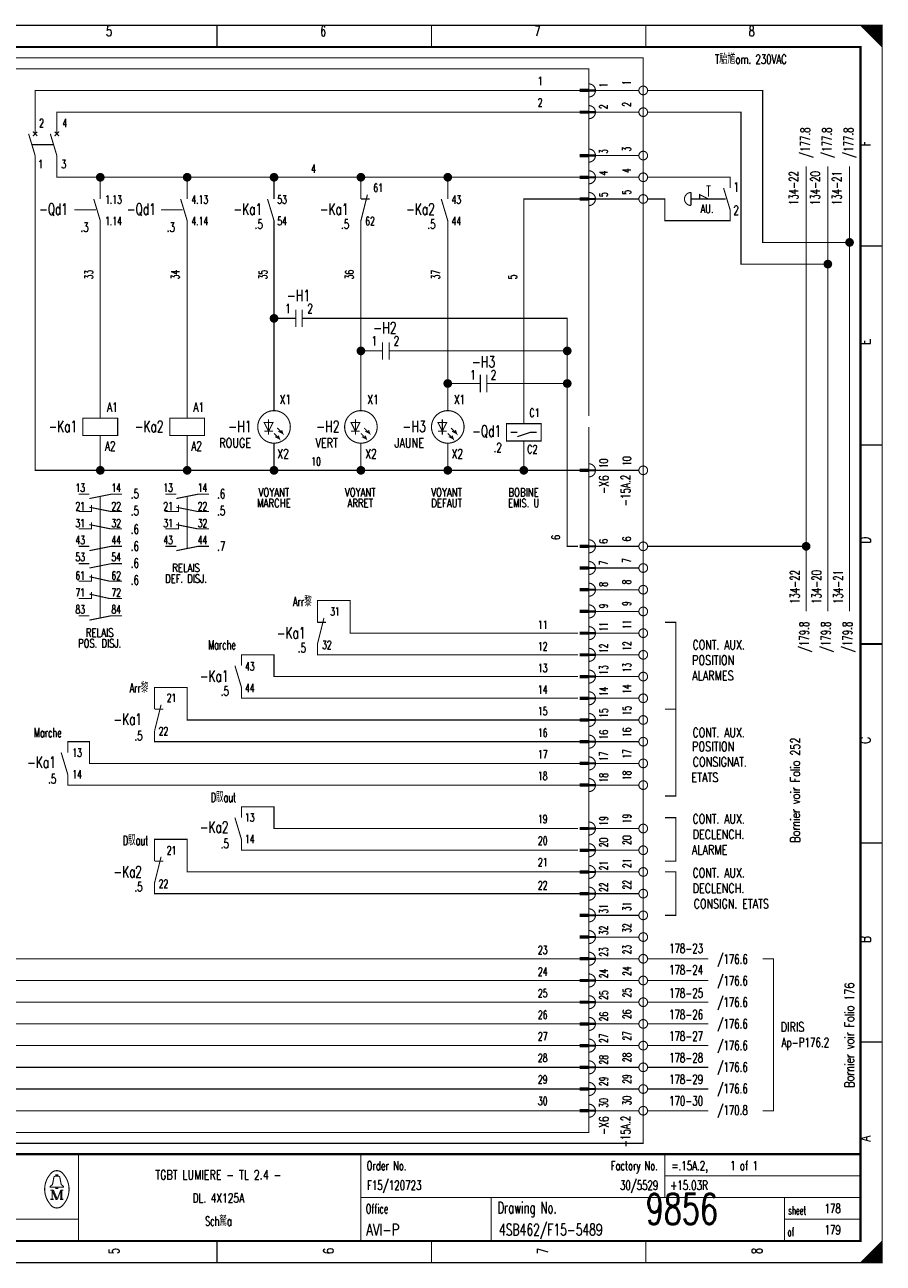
# Model space of a CAD drawing. Header units: centimetres. Extents: x 0 to 491, y -1040 to 69.
# Tile 106 of 181: x 421 to 441, y -680 to -651. Entities that reach past the tile are written whole.
import ezdxf
from ezdxf.enums import TextEntityAlignment as Align

# ---------------------------------------------------------------- set-up
doc = ezdxf.new("R2010")
doc.units = ezdxf.units.CM
doc.header["$MEASUREMENT"] = 0
doc.linetypes.add('GESTRICHELT', pattern=[3.75, 3, -0.75])
doc.layers.get('0').update_dxf_attribs({"color": 9, "linetype": 'CONTINUOUS'})
doc.layers.add('0L', color=7, linetype='CONTINUOUS')
doc.styles.get("Standard").update_dxf_attribs({"font": 'romans.shx', "bigfont": 'TXT.shx'})

# ---------------------------------------------------------------- blocks, each defined once
blk = doc.blocks.new('BCIRCLE_FILLED')
at = {"color": 0, "linetype": 'Continuous', "const_width": 1, "flags": 128}
blk.add_lwpolyline([(0.5, 0, 1), (-0.5, 0, 1)], format="xyb", close=True, dxfattribs=at)

msp = doc.modelspace()

# ---------------------------------------------------------------- linework, layer by layer
at = {"color": 0, "const_width": 0.025, "flags": 128}
for points in [[(400, -665.75), (400, -651.5), (440.5, -651.5), (440.5, -680), (400, -680), (400, -665.75)], [(440, -651.5), (440.5, -652), (440.475, -651.975), (440.475, -651.5), (440.45, -651.5), (440.45, -651.95), (440.425, -651.925), (440.425, -651.5), (440.4, -651.5), (440.4, -651.9), (440.375, -651.875), (440.375, -651.5), (440.35, -651.5), (440.35, -651.85), (440.325, -651.825)], [(440.15, -651.65), (440.15, -651.5), (440.125, -651.5), (440.125, -651.625), (440.1, -651.6), (440.1, -651.5), (440.075, -651.5), (440.075, -651.575), (440.05, -651.55), (440.05, -651.5), (440.025, -651.5), (440.025, -651.525)], [(440.325, -651.825), (440.325, -651.5), (440.3, -651.5), (440.3, -651.8), (440.275, -651.775), (440.275, -651.5), (440.25, -651.5), (440.25, -651.75), (440.225, -651.725), (440.225, -651.5), (440.2, -651.5), (440.2, -651.7), (440.175, -651.675), (440.175, -651.5), (440.15, -651.5)], [(421, -654), (421, -653), (433.55, -653)], [(434.9, -653), (433.9, -653)], [(439.75, -656.5), (437.75, -656.5), (437.75, -653), (435.1, -653)], [(421.5, -654), (421.5, -653.5), (433.55, -653.5)], [(434.9, -653.5), (433.9, -653.5)], [(439.25, -657), (437.25, -657), (437.25, -653.5), (435.1, -653.5)], [(422.5, -661.75), (421, -661.75), (421, -654.5)], [(422.5, -655), (421.5, -655), (421.5, -654.5)], [(434.9, -654.5), (433.9, -654.5)], [(438.75, -665), (438.75, -654.75)], [(439.25, -665), (439.25, -654.75)], [(439.75, -665), (439.75, -654.75)], [(422.5, -655.5), (422.5, -655), (424.5, -655)], [(424.5, -655.5), (424.5, -655), (426.5, -655)], [(426.5, -655.5), (426.5, -655), (428.5, -655)], [(428.5, -655.5), (428.5, -655), (430.5, -655)], [(430.5, -655.5), (430.5, -655), (433.55, -655)], [(434.9, -655), (433.9, -655)], [(432.25, -660.675), (432.25, -655.5), (433.55, -655.5)], [(434.9, -655.5), (433.9, -655.5)], [(436.3, -655.5), (436.3, -655.4), (436.5, -655.5)], [(422.5, -660.55), (422.5, -656)], [(424.5, -660.55), (424.5, -656)], [(426.5, -660.375), (426.5, -656)], [(428.5, -660.375), (428.5, -656)], [(430.5, -660.375), (430.5, -656)], [(426.7, -658.25), (426.5, -658.25)], [(429.45, -659), (433.25, -659), (433.25, -658.25), (427.45, -658.25)], [(428.7, -659), (428.5, -659)], [(431.7, -659.75), (433.25, -659.75), (433.25, -659)], [(433.55, -674.5), (418.75, -674.5), (418.75, -659.25)], [(433.55, -674), (419.25, -674), (419.25, -659.25)], [(433.55, -673.5), (419.75, -673.5), (419.75, -659.25)], [(433.55, -673), (420.25, -673), (420.25, -659.25)], [(430.95, -659.75), (430.5, -659.75)], [(433.5, -663.5), (433.25, -663.5), (433.25, -659.75)], [(426.475, -660.65), (426.275, -660.65), (426.375, -660.85), (426.475, -660.65)], [(428.475, -660.65), (428.275, -660.65), (428.375, -660.85), (428.475, -660.65)], [(430.475, -660.65), (430.275, -660.65), (430.375, -660.85), (430.475, -660.65)], [(426.5, -660.9), (426.625, -661.025), (426.6, -660.95), (426.625, -661.025), (426.525, -660.975)], [(426.575, -660.775), (426.7, -660.9), (426.675, -660.825), (426.7, -660.9), (426.6, -660.85)], [(428.5, -660.9), (428.625, -661.025), (428.6, -660.95), (428.625, -661.025), (428.525, -660.975)], [(428.575, -660.775), (428.7, -660.9), (428.675, -660.825), (428.7, -660.9), (428.6, -660.85)], [(430.5, -660.9), (430.625, -661.025), (430.6, -660.95), (430.625, -661.025), (430.525, -660.975)], [(430.575, -660.775), (430.7, -660.9), (430.675, -660.825), (430.7, -660.9), (430.6, -660.85)], [(432.25, -660.675), (432.65, -660.675), (432.65, -661.075), (431.85, -661.075), (431.85, -660.675), (432.25, -660.675)], [(432.1, -660.975), (432.4, -660.875), (432.55, -660.875)], [(424.5, -661.75), (422.5, -661.75), (422.5, -660.95)], [(426.5, -661.75), (424.5, -661.75), (424.5, -660.95)], [(428.5, -661.75), (426.5, -661.75), (426.5, -661.125)], [(430.5, -661.75), (428.5, -661.75), (428.5, -661.125)], [(432.25, -661.75), (430.5, -661.75), (430.5, -661.125)], [(433.55, -661.75), (432.25, -661.75), (432.25, -661.075)], [(434.9, -661.75), (433.9, -661.75)], [(422.25, -662.4), (422.75, -662.3), (423, -662.3)], [(424.25, -662.4), (424.75, -662.3), (425, -662.3)], [(433.55, -675), (417.25, -675), (417.25, -662.5), (410.3, -662.5)], [(422, -662.7), (422.3, -662.7), (422.3, -662.55)], [(422.25, -662.6), (422.75, -662.7), (423, -662.7)], [(424, -662.7), (424.3, -662.7), (424.3, -662.55)], [(424.25, -662.6), (424.75, -662.7), (425, -662.7)], [(422, -663.1), (422.3, -663.1), (422.3, -662.95)], [(422.25, -663), (422.75, -663.1), (423, -663.1)], [(424, -663.1), (424.3, -663.1), (424.3, -662.95)], [(424.25, -663), (424.75, -663.1), (425, -663.1)], [(422.25, -663.6), (422.75, -663.5), (423, -663.5)], [(424.25, -663.6), (424.75, -663.5), (425, -663.5)], [(434.9, -663.5), (433.9, -663.5)], [(438.75, -663.5), (435.1, -663.5)], [(422.25, -664), (422.75, -663.9), (423, -663.9)], [(434.9, -664), (433.9, -664)], [(422, -664.3), (422.3, -664.3), (422.3, -664.15)], [(422.25, -664.2), (422.7, -664.3), (423, -664.3)], [(433.55, -675.5), (416.75, -675.5), (416.75, -664.5), (410.8, -664.5)], [(422, -664.7), (422.3, -664.7), (422.3, -664.55)], [(422.25, -664.6), (422.7, -664.7), (423, -664.7)], [(434.9, -664.5), (433.9, -664.5)], [(433.5, -665.5), (428.25, -665.5), (428.25, -664.75), (427.5, -664.75), (427.5, -665.25)], [(422.25, -665.2), (422.75, -665.1), (423, -665.1)], [(434.9, -665), (433.9, -665)], [(434.9, -665.5), (433.9, -665.5)], [(435.5, -667.25), (435.75, -667.25), (435.75, -665.25), (435.5, -665.25)], [(433.5, -666), (427.5, -666), (427.5, -665.75)], [(433.5, -666.5), (426.5, -666.5), (426.5, -666), (425.75, -666), (425.75, -666.25)], [(434.9, -666), (433.9, -666)], [(433.55, -676), (416.25, -676), (416.25, -666.5), (411.3, -666.5)], [(434.9, -666.5), (433.9, -666.5)], [(433.55, -667.5), (424.5, -667.5), (424.5, -666.75), (423.75, -666.75), (423.75, -667.25)], [(433.5, -667), (425.75, -667), (425.75, -666.75)], [(434.9, -667), (433.9, -667)], [(435.5, -667.25), (435.75, -667.25), (435.75, -669.25), (435.5, -669.25)], [(433.55, -668), (423.75, -668), (423.75, -667.75)], [(434.9, -667.5), (433.9, -667.5)], [(433.55, -676.5), (415.75, -676.5), (415.75, -668), (412.5, -668)], [(433.55, -668.5), (422.25, -668.5), (422.25, -668), (421.75, -668), (421.75, -668.25)], [(434.9, -668), (433.9, -668)], [(434.9, -668.5), (433.9, -668.5)], [(433.55, -669), (421.75, -669), (421.75, -668.75)], [(434.9, -669), (433.9, -669)], [(433.5, -670), (426.5, -670), (426.5, -669.5), (425.75, -669.5), (425.75, -669.75)], [(435.5, -669.75), (435.75, -669.75), (435.75, -670.75), (435.5, -670.75)], [(434.9, -670), (433.9, -670)], [(433.55, -671), (424.5, -671), (424.5, -670.25), (423.75, -670.25), (423.75, -670.75)], [(433.5, -670.5), (425.75, -670.5), (425.75, -670.25)], [(434.9, -670.5), (433.9, -670.5)], [(434.9, -671), (433.9, -671)], [(435.5, -671), (435.75, -671), (435.75, -672), (435.5, -672)], [(433.55, -671.5), (423.75, -671.5), (423.75, -671.25)], [(434.9, -671.5), (433.9, -671.5)], [(434.9, -672), (433.9, -672)], [(434.9, -672.5), (433.9, -672.5)], [(434.9, -673), (433.9, -673)], [(436.5, -673), (435.1, -673)], [(437.75, -673), (438, -673), (438, -676.5), (437.75, -676.5)], [(434.9, -673.5), (433.9, -673.5)], [(436.5, -673.5), (435.1, -673.5)], [(434.9, -674), (433.9, -674)], [(436.5, -674), (435.1, -674)], [(434.9, -674.5), (433.9, -674.5)], [(436.5, -674.5), (435.1, -674.5)], [(434.9, -675), (433.9, -675)], [(436.5, -675), (435.1, -675)], [(434.9, -675.5), (433.9, -675.5)], [(436.5, -675.5), (435.1, -675.5)], [(434.9, -676), (433.9, -676)], [(436.5, -676), (435.1, -676)], [(434.9, -676.5), (433.9, -676.5)], [(436.5, -676.5), (435.1, -676.5)], [(421.48, -678.26), (421.35, -678.26), (421.35, -678.24), (421.4, -678.2), (421.43, -678.04)], [(421.48, -678.01), (421.48, -677.98), (421.52, -677.98), (421.52, -678.01)], [(421.52, -678.26), (421.65, -678.26), (421.65, -678.24), (421.6, -678.2), (421.57, -678.04)], [(421.39, -678.33), (421.39, -678.54), (421.35, -678.54)], [(421.39, -678.33), (421.48, -678.54), (421.51, -678.54)], [(440.3, -680), (440.3, -679.7), (440.275, -679.725), (440.275, -680), (440.25, -680), (440.25, -679.75), (440.225, -679.775), (440.225, -680), (440.2, -680), (440.2, -679.8), (440.175, -679.825), (440.175, -680), (440.15, -680), (440.15, -679.85), (440.125, -679.875)], [(440.475, -679.525), (440.475, -680), (440.45, -680), (440.45, -679.55), (440.425, -679.575), (440.425, -680), (440.4, -680), (440.4, -679.6), (440.375, -679.625), (440.375, -680), (440.35, -680), (440.35, -679.65), (440.325, -679.675), (440.325, -680), (440.3, -680)], [(440.125, -679.875), (440.125, -680), (440.1, -680), (440.1, -679.9), (440.075, -679.925), (440.075, -680), (440.05, -680), (440.05, -679.95), (440.025, -679.975), (440.025, -680)]]:
    msp.add_lwpolyline(points, dxfattribs=at)
at = {"color": 0, "flags": 128}
for points, const_width in [([(400, -651.5), (440.5, -651.5), (440.5, -680), (400, -680)], 0.025), ([(400.5, -652), (440, -652), (440, -679.5), (400.5, -679.5)], 0.05), ([(400.5, -652), (440, -652), (440, -679.5), (400.5, -679.5)], 0.025), ([(433.75, -653.025), (433.55, -653.025), (433.55, -652.975), (433.75, -652.975)], 0.025), ([(433.75, -653.525), (433.55, -653.525), (433.55, -653.475), (433.75, -653.475)], 0.025), ([(433.75, -654.525), (433.55, -654.525), (433.55, -654.475), (433.75, -654.475)], 0.025), ([(433.75, -655.025), (433.55, -655.025), (433.55, -654.975), (433.75, -654.975)], 0.025), ([(433.75, -655.525), (433.55, -655.525), (433.55, -655.475), (433.75, -655.475)], 0.025), ([(422.1, -660.95), (422.9, -660.95), (422.9, -660.55), (422.1, -660.55)], 0.025), ([(424.1, -660.95), (424.9, -660.95), (424.9, -660.55), (424.1, -660.55)], 0.025), ([(433.75, -661.775), (433.55, -661.775), (433.55, -661.725), (433.75, -661.725)], 0.025), ([(433.75, -663.525), (433.55, -663.525), (433.55, -663.475), (433.75, -663.475)], 0.025), ([(433.75, -664.025), (433.55, -664.025), (433.55, -663.975), (433.75, -663.975)], 0.025), ([(433.75, -664.525), (433.55, -664.525), (433.55, -664.475), (433.75, -664.475)], 0.025), ([(433.75, -665.025), (433.55, -665.025), (433.55, -664.975), (433.75, -664.975)], 0.025), ([(433.75, -665.525), (433.55, -665.525), (433.55, -665.475), (433.75, -665.475)], 0.025), ([(433.75, -666.025), (433.55, -666.025), (433.55, -665.975), (433.75, -665.975)], 0.025), ([(433.75, -666.525), (433.55, -666.525), (433.55, -666.475), (433.75, -666.475)], 0.025), ([(433.75, -667.025), (433.55, -667.025), (433.55, -666.975), (433.75, -666.975)], 0.025), ([(433.75, -667.525), (433.55, -667.525), (433.55, -667.475), (433.75, -667.475)], 0.025), ([(433.75, -668.025), (433.55, -668.025), (433.55, -667.975), (433.75, -667.975)], 0.025), ([(433.75, -668.525), (433.55, -668.525), (433.55, -668.475), (433.75, -668.475)], 0.025), ([(433.75, -669.025), (433.55, -669.025), (433.55, -668.975), (433.75, -668.975)], 0.025), ([(433.75, -670.025), (433.55, -670.025), (433.55, -669.975), (433.75, -669.975)], 0.025), ([(433.75, -670.525), (433.55, -670.525), (433.55, -670.475), (433.75, -670.475)], 0.025), ([(433.75, -671.025), (433.55, -671.025), (433.55, -670.975), (433.75, -670.975)], 0.025), ([(433.75, -671.525), (433.55, -671.525), (433.55, -671.475), (433.75, -671.475)], 0.025), ([(433.75, -672.025), (433.55, -672.025), (433.55, -671.975), (433.75, -671.975)], 0.025), ([(433.75, -672.525), (433.55, -672.525), (433.55, -672.475), (433.75, -672.475)], 0.025), ([(433.75, -673.025), (433.55, -673.025), (433.55, -672.975), (433.75, -672.975)], 0.025), ([(433.75, -673.525), (433.55, -673.525), (433.55, -673.475), (433.75, -673.475)], 0.025), ([(433.75, -674.025), (433.55, -674.025), (433.55, -673.975), (433.75, -673.975)], 0.025), ([(433.75, -674.525), (433.55, -674.525), (433.55, -674.475), (433.75, -674.475)], 0.025), ([(433.75, -675.025), (433.55, -675.025), (433.55, -674.975), (433.75, -674.975)], 0.025), ([(433.75, -675.525), (433.55, -675.525), (433.55, -675.475), (433.75, -675.475)], 0.025), ([(433.75, -676.025), (433.55, -676.025), (433.55, -675.975), (433.75, -675.975)], 0.025), ([(433.75, -676.525), (433.55, -676.525), (433.55, -676.475), (433.75, -676.475)], 0.025), ([(421.48, -678.26), (421.52, -678.26), (421.52, -678.29), (421.48, -678.29)], 0.025)]:
    msp.add_lwpolyline(points, close=True, dxfattribs=dict(at, const_width=const_width))
at = {"color": 0}
for points, const_width in [([(425.188, -651.5), (425.188, -652)], 0.025), ([(430.125, -651.5), (430.125, -652)], 0.025), ([(435.062, -651.5), (435.062, -652)], 0.025), ([(433.55, -653), (433.75, -653)], 0.025), ([(433.55, -653.5), (433.75, -653.5)], 0.025), ([(420.85, -654), (421, -654.5)], 0.025), ([(421.05, -653.95), (420.95, -654.05)], 0.025), ([(420.95, -653.95), (421.05, -654.05)], 0.025), ([(421.35, -654), (421.5, -654.5)], 0.025), ([(421.55, -653.95), (421.45, -654.05)], 0.025), ([(421.45, -653.95), (421.55, -654.05)], 0.025), ([(433.55, -654.5), (433.75, -654.5)], 0.025), ([(433.55, -655), (433.75, -655)], 0.025), ([(436.45, -655.2), (436.55, -655.2)], 0.025), ([(422.35, -655.5), (422.5, -656)], 0.025), ([(424.35, -655.5), (424.5, -656)], 0.025), ([(426.35, -655.5), (426.5, -656)], 0.025), ([(428.65, -655.4), (428.5, -656)], 0.025), ([(428.5, -655.5), (428.7, -655.5)], 0.025), ([(430.35, -655.5), (430.5, -656)], 0.025), ([(433.55, -655.5), (433.75, -655.5)], 0.025), ([(436.1, -655.35), (436.1, -655.65)], 0.025), ([(436.85, -655.25), (437, -655.75)], 0.025), ([(440.5, -656.583), (440, -656.583)], 0.025), ([(427, -658.05), (427, -658.45)], 0.025), ([(427.15, -658.05), (427.15, -658.45)], 0.025), ([(427, -658.25), (426.7, -658.25)], 0.025), ([(427.15, -658.25), (427.45, -658.25)], 0.025), ([(429, -658.8), (429, -659.2)], 0.025), ([(429.15, -658.8), (429.15, -659.2)], 0.025), ([(429, -659), (428.7, -659)], 0.025), ([(429.15, -659), (429.45, -659)], 0.025), ([(431.25, -659.75), (430.95, -659.75)], 0.025), ([(431.25, -659.55), (431.25, -659.95)], 0.025), ([(431.4, -659.55), (431.4, -659.95)], 0.025), ([(431.4, -659.75), (431.7, -659.75)], 0.025), ([(426.375, -660.575), (426.375, -660.925)], 0.025), ([(428.375, -660.575), (428.375, -660.925)], 0.025), ([(430.375, -660.575), (430.375, -660.925)], 0.025), ([(426.275, -660.85), (426.475, -660.85)], 0.025), ([(428.275, -660.85), (428.475, -660.85)], 0.025), ([(430.275, -660.85), (430.475, -660.85)], 0.025), ([(431.95, -660.875), (432.1, -660.875)], 0.025), ([(440.5, -661.167), (440, -661.167)], 0.025), ([(433.55, -661.75), (433.75, -661.75)], 0.025), ([(422, -662.3), (422.25, -662.3)], 0.025), ([(424, -662.3), (424.25, -662.3)], 0.025), ([(422, -663.5), (422.25, -663.5)], 0.025), ([(424, -663.5), (424.25, -663.5)], 0.025), ([(433.55, -663.5), (433.75, -663.5)], 0.025), ([(422, -663.9), (422.25, -663.9)], 0.025), ([(433.55, -664), (433.75, -664)], 0.025), ([(433.55, -664.5), (433.75, -664.5)], 0.025), ([(422, -665.1), (422.25, -665.1)], 0.025), ([(427.65, -665.15), (427.5, -665.75)], 0.025), ([(433.55, -665), (433.75, -665)], 0.025), ([(427.5, -665.25), (427.7, -665.25)], 0.025), ([(433.55, -665.5), (433.75, -665.5)], 0.025), ([(440, -665.75), (440.5, -665.75)], 0.05), ([(440.5, -665.75), (440, -665.75)], 0.025), ([(433.55, -666), (433.75, -666)], 0.025), ([(425.6, -666.25), (425.75, -666.75)], 0.025), ([(433.55, -666.5), (433.75, -666.5)], 0.025), ([(423.9, -667.15), (423.75, -667.75)], 0.025), ([(433.55, -667), (433.75, -667)], 0.025), ([(423.75, -667.25), (423.95, -667.25)], 0.025), ([(433.55, -667.5), (433.75, -667.5)], 0.025), ([(433.55, -668), (433.75, -668)], 0.025), ([(421.6, -668.25), (421.75, -668.75)], 0.025), ([(433.55, -668.5), (433.75, -668.5)], 0.025), ([(433.55, -669), (433.75, -669)], 0.025), ([(425.6, -669.75), (425.75, -670.25)], 0.025), ([(433.55, -670), (433.75, -670)], 0.025), ([(440.5, -670.333), (440, -670.333)], 0.025), ([(433.55, -670.5), (433.75, -670.5)], 0.025), ([(423.9, -670.65), (423.75, -671.25)], 0.025), ([(423.75, -670.75), (423.95, -670.75)], 0.025), ([(433.55, -671), (433.75, -671)], 0.025), ([(433.55, -671.5), (433.75, -671.5)], 0.025), ([(433.55, -672), (433.75, -672)], 0.025), ([(433.55, -672.5), (433.75, -672.5)], 0.025), ([(433.55, -673), (433.75, -673)], 0.025), ([(433.55, -673.5), (433.75, -673.5)], 0.025), ([(433.55, -674), (433.75, -674)], 0.025), ([(433.55, -674.5), (433.75, -674.5)], 0.025), ([(433.55, -675), (433.75, -675)], 0.025), ([(440.5, -674.917), (440, -674.917)], 0.025), ([(433.55, -675.5), (433.75, -675.5)], 0.025), ([(433.55, -676), (433.75, -676)], 0.025), ([(433.55, -676.5), (433.75, -676.5)], 0.025), ([(440, -677.5), (400.5, -677.5)], 0.05), ([(422, -677.5), (422, -679.5)], 0.025), ([(428.5, -677.5), (428.5, -679.5)], 0.025), ([(435.5, -677.5), (435.5, -678.5)], 0.025), ([(421.46, -678.01), (421.55, -678.01)], 0.025), ([(435.5, -678), (440, -678)], 0.025), ([(421.35, -678.33), (421.42, -678.33)], 0.025), ([(421.42, -678.33), (421.51, -678.54)], 0.025), ([(421.51, -678.54), (421.59, -678.33)], 0.025), ([(421.59, -678.54), (421.59, -678.33)], 0.025), ([(421.59, -678.33), (421.65, -678.33)], 0.025), ([(421.61, -678.33), (421.61, -678.54)], 0.025), ([(421.39, -678.54), (421.43, -678.54)], 0.025), ([(421.65, -678.54), (421.57, -678.54)], 0.025), ([(428.5, -678.5), (440, -678.5)], 0.025), ([(431.5, -678.5), (431.5, -679.5)], 0.025), ([(438.25, -678.5), (438.25, -679.5)], 0.025), ([(400.5, -679), (422, -679)], 0.025), ([(438.25, -679), (440, -679)], 0.025), ([(425.188, -680), (425.188, -679.5)], 0.025), ([(430.125, -680), (430.125, -679.5)], 0.025), ([(435.062, -680), (435.062, -679.5)], 0.025), ([(440.5, -679.5), (440, -680)], 0.025)]:
    msp.add_lwpolyline(points, dxfattribs=dict(at, const_width=const_width))
at = {"color": 0, "linetype": 'GESTRICHELT', "const_width": 0.025, "flags": 128}
for points in [[(406.75, -652.25), (435, -652.25), (435, -677.25), (412.5, -677.25), (412.5, -673.5), (406.75, -673.5), (406.75, -652.25)], [(407, -655), (415, -655), (415, -652.5), (433.75, -652.5), (433.75, -657.5)], [(433.75, -660.75), (433.75, -677), (415, -677), (415, -671.75), (407, -671.75), (407, -655)], [(437, -655.25), (437, -655), (435.1, -655)], [(437, -655.75), (437, -656), (435.5, -656), (435.5, -655.5), (435.1, -655.5)]]:
    msp.add_lwpolyline(points, dxfattribs=at)
at = {"color": 0, "const_width": 0.025, "flags": 128}
for points in [[(433.75, -653.15, 1), (433.75, -652.85, 1)], [(433.75, -653.65, 1), (433.75, -653.35, 1)], [(433.75, -654.65, 1), (433.75, -654.35, 1)], [(433.75, -655.15, 1), (433.75, -654.85, 1)], [(433.75, -655.65, 1), (433.75, -655.35, 1)], [(436.1, -655.35, 1), (436.1, -655.65, 1)], [(433.75, -661.9, 1), (433.75, -661.6, 1)], [(433.75, -663.65, 1), (433.75, -663.35, 1)], [(433.75, -664.15, 1), (433.75, -663.85, 1)], [(433.75, -664.65, 1), (433.75, -664.35, 1)], [(433.75, -665.15, 1), (433.75, -664.85, 1)], [(433.75, -665.65, 1), (433.75, -665.35, 1)], [(433.75, -666.15, 1), (433.75, -665.85, 1)], [(433.75, -666.65, 1), (433.75, -666.35, 1)], [(433.75, -667.15, 1), (433.75, -666.85, 1)], [(433.75, -667.65, 1), (433.75, -667.35, 1)], [(433.75, -668.15, 1), (433.75, -667.85, 1)], [(433.75, -668.65, 1), (433.75, -668.35, 1)], [(433.75, -669.15, 1), (433.75, -668.85, 1)], [(433.75, -670.15, 1), (433.75, -669.85, 1)], [(433.75, -670.65, 1), (433.75, -670.35, 1)], [(433.75, -671.15, 1), (433.75, -670.85, 1)], [(433.75, -671.65, 1), (433.75, -671.35, 1)], [(433.75, -672.15, 1), (433.75, -671.85, 1)], [(433.75, -672.65, 1), (433.75, -672.35, 1)], [(433.75, -673.15, 1), (433.75, -672.85, 1)], [(433.75, -673.65, 1), (433.75, -673.35, 1)], [(433.75, -674.15, 1), (433.75, -673.85, 1)], [(433.75, -674.65, 1), (433.75, -674.35, 1)], [(433.75, -675.15, 1), (433.75, -674.85, 1)], [(433.75, -675.65, 1), (433.75, -675.35, 1)], [(433.75, -676.15, 1), (433.75, -675.85, 1)], [(433.75, -676.65, 1), (433.75, -676.35, 1)], [(421.35, -677.961, 0.373815), (421.349, -678.657, 0.373815)], [(421.649, -677.96, 0.530775), (421.351, -677.959, 0.530775)], [(421.46, -678.01, 0.414214), (421.43, -678.04, 0.414214)], [(421.57, -678.04, 0.414214), (421.54, -678.01, 0.414214)], [(421.65, -678.66, 0.378582), (421.646, -677.956, 0.378582)], [(421.35, -678.66, 0.532213), (421.649, -678.661, 0.532213)]]:
    msp.add_lwpolyline(points, format="xyb", dxfattribs=at)
for points in [[(435.1, -653, 1), (434.9, -653, 1)], [(435.1, -653.5, 1), (434.9, -653.5, 1)], [(435.1, -654.5, 1), (434.9, -654.5, 1)], [(435.1, -655, 1), (434.9, -655, 1)], [(435.1, -655.5, 1), (434.9, -655.5, 1)], [(426.875, -660.75, 1), (426.125, -660.75, 1)], [(428.875, -660.75, 1), (428.125, -660.75, 1)], [(430.875, -660.75, 1), (430.125, -660.75, 1)], [(435.1, -661.75, 1), (434.9, -661.75, 1)], [(435.1, -663.5, 1), (434.9, -663.5, 1)], [(435.1, -664, 1), (434.9, -664, 1)], [(435.1, -664.5, 1), (434.9, -664.5, 1)], [(435.1, -665, 1), (434.9, -665, 1)], [(435.1, -665.5, 1), (434.9, -665.5, 1)], [(435.1, -666, 1), (434.9, -666, 1)], [(435.1, -666.5, 1), (434.9, -666.5, 1)], [(435.1, -667, 1), (434.9, -667, 1)], [(435.1, -667.5, 1), (434.9, -667.5, 1)], [(435.1, -668, 1), (434.9, -668, 1)], [(435.1, -668.5, 1), (434.9, -668.5, 1)], [(435.1, -669, 1), (434.9, -669, 1)], [(435.1, -670, 1), (434.9, -670, 1)], [(435.1, -670.5, 1), (434.9, -670.5, 1)], [(435.1, -671, 1), (434.9, -671, 1)], [(435.1, -671.5, 1), (434.9, -671.5, 1)], [(435.1, -672, 1), (434.9, -672, 1)], [(435.1, -672.5, 1), (434.9, -672.5, 1)], [(435.1, -673, 1), (434.9, -673, 1)], [(435.1, -673.5, 1), (434.9, -673.5, 1)], [(435.1, -674, 1), (434.9, -674, 1)], [(435.1, -674.5, 1), (434.9, -674.5, 1)], [(435.1, -675, 1), (434.9, -675, 1)], [(435.1, -675.5, 1), (434.9, -675.5, 1)], [(435.1, -676, 1), (434.9, -676, 1)], [(435.1, -676.5, 1), (434.9, -676.5, 1)]]:
    msp.add_lwpolyline(points, format="xyb", close=True, dxfattribs=at)
at = {"color": 0, "linetype": 'GESTRICHELT', "const_width": 0.025}
for points in [[(420.925, -654.25), (421.425, -654.25)], [(436.5, -655.2), (436.5, -655.45)], [(436.7, -655.5), (436.1, -655.5)], [(436.4, -655.5), (436.9, -655.5)], [(421.9, -655.75), (422.4, -655.75)], [(423.9, -655.75), (424.4, -655.75)], [(433.75, -660.5), (433.75, -657)], [(422.5, -663.55), (422.5, -662.35)], [(424.5, -663.55), (424.5, -662.35)], [(422.5, -665.15), (422.5, -663.1)]]:
    msp.add_lwpolyline(points, dxfattribs=at)
at = {"layer": '0L', "color": 0}
for points in [[(433.895, -652.975), (433.755, -652.975), (433.895, -653.025), (433.755, -653.025)], [(433.895, -653.475), (433.755, -653.475), (433.895, -653.525), (433.755, -653.525)], [(433.895, -654.475), (433.755, -654.475), (433.895, -654.525), (433.755, -654.525)], [(433.895, -654.975), (433.755, -654.975), (433.895, -655.025), (433.755, -655.025)], [(433.895, -655.475), (433.755, -655.475), (433.895, -655.525), (433.755, -655.525)], [(433.895, -661.725), (433.755, -661.725), (433.895, -661.775), (433.755, -661.775)], [(433.895, -663.475), (433.755, -663.475), (433.895, -663.525), (433.755, -663.525)], [(433.895, -663.975), (433.755, -663.975), (433.895, -664.025), (433.755, -664.025)], [(433.895, -664.475), (433.755, -664.475), (433.895, -664.525), (433.755, -664.525)], [(433.895, -664.975), (433.755, -664.975), (433.895, -665.025), (433.755, -665.025)], [(433.895, -665.475), (433.755, -665.475), (433.895, -665.525), (433.755, -665.525)], [(433.895, -665.975), (433.755, -665.975), (433.895, -666.025), (433.755, -666.025)], [(433.895, -666.475), (433.755, -666.475), (433.895, -666.525), (433.755, -666.525)], [(433.895, -666.975), (433.755, -666.975), (433.895, -667.025), (433.755, -667.025)], [(433.895, -667.475), (433.755, -667.475), (433.895, -667.525), (433.755, -667.525)], [(433.895, -667.975), (433.755, -667.975), (433.895, -668.025), (433.755, -668.025)], [(433.895, -668.475), (433.755, -668.475), (433.895, -668.525), (433.755, -668.525)], [(433.895, -668.975), (433.755, -668.975), (433.895, -669.025), (433.755, -669.025)], [(433.895, -669.975), (433.755, -669.975), (433.895, -670.025), (433.755, -670.025)], [(433.895, -670.475), (433.755, -670.475), (433.895, -670.525), (433.755, -670.525)], [(433.895, -670.975), (433.755, -670.975), (433.895, -671.025), (433.755, -671.025)], [(433.895, -671.475), (433.755, -671.475), (433.895, -671.525), (433.755, -671.525)], [(433.895, -671.975), (433.755, -671.975), (433.895, -672.025), (433.755, -672.025)], [(433.895, -672.475), (433.755, -672.475), (433.895, -672.525), (433.755, -672.525)], [(433.895, -672.975), (433.755, -672.975), (433.895, -673.025), (433.755, -673.025)], [(433.895, -673.475), (433.755, -673.475), (433.895, -673.525), (433.755, -673.525)], [(433.895, -673.975), (433.755, -673.975), (433.895, -674.025), (433.755, -674.025)], [(433.895, -674.475), (433.755, -674.475), (433.895, -674.525), (433.755, -674.525)], [(433.895, -674.975), (433.755, -674.975), (433.895, -675.025), (433.755, -675.025)], [(433.895, -675.475), (433.755, -675.475), (433.895, -675.525), (433.755, -675.525)], [(433.895, -675.975), (433.755, -675.975), (433.895, -676.025), (433.755, -676.025)], [(433.895, -676.475), (433.755, -676.475), (433.895, -676.525), (433.755, -676.525)]]:
    msp.add_solid(points, dxfattribs=at)

# ---------------------------------------------------------------- block references
at = {"color": 0, "xscale": 0.1, "yscale": 0.1, "zscale": 0.1}
for p in [(422.5, -655), (424.5, -655), (426.5, -655), (428.5, -655), (430.5, -655), (439.75, -656.5), (439.25, -657), (426.5, -658.25), (428.5, -659), (433.25, -659), (430.5, -659.75), (433.25, -659.75), (422.5, -661.75), (424.5, -661.75), (426.5, -661.75), (428.5, -661.75), (430.5, -661.75), (432.25, -661.75), (438.75, -663.5)]:
    msp.add_blockref('BCIRCLE_FILLED', p, dxfattribs=at)

# ---------------------------------------------------------------- texts
at = {"color": 0}
for s, height, width, p in [('6', 0.238, 0.672, (427.632, -651.514)), ('8', 0.238, 0.672, (437.499, -651.514)), ('5', 0.238, 0.672, (422.699, -651.514)), ('7', 0.238, 0.672, (432.566, -651.514)), ('AU.', 0.1905, 0.738667, (436.47, -655.631)), ('-H1', 0.2619, 0.709333, (427.064, -657.59)), ('-H2', 0.2619, 0.709333, (429.052, -658.336)), ('-H3', 0.2619, 0.709333, (431.323, -659.117)), ('VOYANT', 0.1905, 0.76, (426.497, -662.162)), ('VOYANT', 0.1905, 0.76, (428.484, -662.162)), ('VOYANT', 0.1905, 0.76, (430.472, -662.162)), ('BOBINE', 0.1905, 0.76, (432.246, -662.162)), ('MARCHE', 0.1905, 0.76, (426.497, -662.41)), ('ARRET', 0.1905, 0.76, (428.484, -662.41)), ('DEFAUT', 0.1905, 0.76, (430.472, -662.41)), ('EMIS. U', 0.1905, 0.741714, (432.246, -662.41)), ('RELAIS', 0.1905, 0.76, (424.474, -663.901)), ('DEF. DISJ.', 0.1905, 0.7408, (424.474, -664.149)), ('RELAIS', 0.1905, 0.76, (422.486, -665.392)), ('POS. DISJ.', 0.1905, 0.7408, (422.486, -665.64)), ('TGBT LUMIERE - TL 2.4 -', 0.21431, 0.754667, (425.219, -677.87)), ('DL. 4X125A', 0.2143, 0.712, (425.219, -678.403)), ('Sch駑a', 0.2143, 0.626667, (425.219, -678.935))]:
    msp.add_text(s, height=height, dxfattribs=dict(at, width=width)).set_placement(p, align=Align.TOP_CENTER)
for s, height, width, p in [('T駘馗om. 230VAC', 0.21431, 0.669867, (436.652, -652.174)), ('1', 0.191, 0.672, (432.571, -652.685)), ('2', 0.191, 0.672, (432.571, -653.182)), ('1', 0.191, 0.672, (421.071, -654.602)), ('3', 0.191, 0.672, (421.604, -654.602)), ('4', 0.191, 0.672, (427.353, -654.708)), ('1', 0.214, 0.672, (437.078, -655.12)), ('1.13', 0.1905, 0.678, (422.61, -655.418)), ('4.13', 0.1905, 0.678, (424.597, -655.418)), ('53', 0.1905, 0.672, (426.577, -655.418)), ('43', 0.1905, 0.672, (430.588, -655.418)), ('2', 0.214, 0.672, (437.078, -655.653)), ('1.14', 0.1905, 0.678, (422.61, -655.915)), ('4.14', 0.1905, 0.678, (424.597, -655.915)), ('54', 0.1905, 0.672, (426.577, -655.915)), ('62', 0.1905, 0.672, (428.601, -655.915)), ('44', 0.1905, 0.672, (430.588, -655.915)), ('A2', 0.2143, 0.716, (422.604, -661.083)), ('A2', 0.2143, 0.716, (424.591, -661.083)), ('C2', 0.1905, 0.716, (432.328, -661.168)), ('X2', 0.2143, 0.716, (426.579, -661.26)), ('10', 0.1905, 0.672, (427.358, -661.452)), ('X2', 0.2143, 0.716, (428.602, -661.26)), ('X2', 0.2143, 0.716, (430.589, -661.26)), ('13', 0.1905, 0.672, (421.928, -662.055)), ('13', 0.1905, 0.672, (423.951, -662.055)), ('.5', 0.2143, 0.684, (423.203, -662.183)), ('.5', 0.2143, 0.684, (423.203, -662.183)), ('.6', 0.2143, 0.684, (425.191, -662.183)), ('.6', 0.2143, 0.684, (425.191, -662.183)), ('21', 0.1905, 0.672, (421.928, -662.481)), ('.5', 0.2143, 0.684, (423.203, -662.573)), ('.5', 0.2143, 0.684, (423.203, -662.573)), ('21', 0.1905, 0.672, (423.951, -662.481)), ('.5', 0.2143, 0.684, (425.191, -662.573)), ('.5', 0.2143, 0.684, (425.191, -662.573)), ('31', 0.1905, 0.672, (421.928, -662.872)), ('31', 0.1905, 0.672, (423.951, -662.872)), ('.6', 0.2143, 0.684, (423.203, -662.999)), ('.6', 0.2143, 0.684, (423.203, -662.999)), ('43', 0.1905, 0.672, (421.928, -663.262)), ('.6', 0.2143, 0.684, (423.203, -663.39)), ('.6', 0.2143, 0.684, (423.203, -663.39)), ('43', 0.1905, 0.672, (423.951, -663.262)), ('.7', 0.2143, 0.684, (425.191, -663.39)), ('.7', 0.2143, 0.684, (425.191, -663.39)), ('53', 0.1905, 0.672, (421.928, -663.652)), ('.6', 0.2143, 0.684, (423.203, -663.78)), ('.6', 0.2143, 0.684, (423.203, -663.78)), ('61', 0.1905, 0.672, (421.928, -664.078)), ('.6', 0.2143, 0.684, (423.203, -664.171)), ('.6', 0.2143, 0.684, (423.203, -664.171)), ('71', 0.1905, 0.672, (421.928, -664.469)), ('83', 0.1905, 0.672, (421.928, -664.859)), ('11', 0.1905, 0.672, (432.576, -665.214)), ('32', 0.1905, 0.672, (427.607, -665.675)), ('12', 0.1905, 0.672, (432.576, -665.711)), ('CONT. AUX.', 0.2143, 0.7408, (436.135, -665.661)), ('POSITION', 0.2143, 0.76, (436.125, -666.016)), ('43', 0.1905, 0.672, (425.832, -666.172)), ('13', 0.1905, 0.672, (432.576, -666.208)), ('ALARMES', 0.2143, 0.76, (436.125, -666.371)), ('44', 0.1905, 0.672, (425.832, -666.669)), ('14', 0.1905, 0.672, (432.576, -666.705)), ('15', 0.1905, 0.672, (432.576, -667.202)), ('22', 0.1905, 0.672, (423.845, -667.663)), ('16', 0.1905, 0.672, (432.576, -667.699)), ('CONT. AUX.', 0.2143, 0.7408, (436.135, -667.684)), ('POSITION', 0.2143, 0.76, (436.125, -668.004)), ('13', 0.1905, 0.672, (421.857, -668.16)), ('17', 0.1905, 0.672, (432.576, -668.195)), ('CONSIGNAT.', 0.2143, 0.7536, (436.14, -668.359)), ('14', 0.1905, 0.672, (421.857, -668.657)), ('18', 0.1905, 0.672, (432.576, -668.692)), ('ETATS', 0.2143, 0.76, (436.11, -668.714)), ('13', 0.1905, 0.672, (425.832, -669.651)), ('19', 0.1905, 0.672, (432.576, -669.686)), ('CONT. AUX.', 0.2143, 0.7408, (436.135, -669.672)), ('DECLENCH.', 0.2143, 0.752889, (436.137, -670.027)), ('14', 0.1905, 0.672, (425.832, -670.147)), ('20', 0.1905, 0.672, (432.576, -670.183)), ('ALARME', 0.2143, 0.76, (436.119, -670.382)), ('21', 0.1905, 0.672, (432.576, -670.68)), ('22', 0.1905, 0.672, (423.845, -671.177)), ('CONT. AUX.', 0.2143, 0.7408, (436.135, -670.914)), ('22', 0.1905, 0.672, (432.576, -671.212)), ('DECLENCH.', 0.2143, 0.752889, (436.137, -671.269)), ('CONSIGN. ETATS', 0.21431, 0.750857, (436.161, -671.624)), ('23', 0.1905, 0.672, (432.576, -672.703)), ('/176.6', 0.2143, 0.68, (436.708, -672.902)), ('24', 0.1905, 0.672, (432.576, -673.2)), ('/176.6', 0.2143, 0.68, (436.708, -673.399)), ('25', 0.1905, 0.672, (432.576, -673.697)), ('/176.6', 0.2143, 0.68, (436.708, -673.895)), ('26', 0.1905, 0.672, (432.576, -674.194)), ('/176.6', 0.2143, 0.68, (436.708, -674.392)), ('DIRIS', 0.2143, 0.76, (438.164, -674.463)), ('27', 0.1905, 0.672, (432.576, -674.69)), ('/176.6', 0.2143, 0.68, (436.708, -674.889)), ('Ap-P176.2', 0.2143, 0.688889, (438.181, -674.818)), ('28', 0.1905, 0.672, (432.576, -675.187)), ('/176.6', 0.2143, 0.68, (436.708, -675.386)), ('29', 0.1905, 0.672, (432.576, -675.684)), ('/176.6', 0.2143, 0.68, (436.708, -675.883)), ('30', 0.1905, 0.672, (432.576, -676.181)), ('/170.8', 0.2143, 0.68, (436.708, -676.38)), ('Order No.', 0.2143, 0.656889, (428.633, -677.658)), ('=.15A.2,    1 of 1', 0.21431, 0.682222, (435.65, -677.658)), ('Drawing No.', 0.26194, 0.646545, (431.643, -678.602)), ('Office', 0.2143, 0.626667, (428.615, -678.651)), ('sheet', 0.1905, 0.6, (438.338, -678.701)), ('of', 0.1905, 0.6, (438.323, -679.198))]:
    msp.add_text(s, height=height, dxfattribs=dict(at, width=width)).set_placement(p, align=Align.TOP_LEFT)
for s, height, width, p in [('1', 0.191, 0.672, (433.99, -652.934)), ('2', 0.191, 0.672, (433.99, -653.431)), ('/177.8', 0.2143, 0.68, (438.624, -654.552)), ('/177.8', 0.2143, 0.68, (439.121, -654.552)), ('/177.8', 0.2143, 0.68, (439.618, -654.552)), ('F', 0.238, 0.76, (439.991, -654.283)), ('3', 0.191, 0.672, (433.99, -654.46)), ('4', 0.191, 0.672, (433.99, -654.957)), ('5', 0.191, 0.672, (433.99, -655.454)), ('E', 0.238, 0.76, (439.991, -658.861)), ('10', 0.1905, 0.672, (433.995, -661.7)), ('6', 0.191, 0.672, (433.99, -663.439)), ('D', 0.238, 0.76, (439.992, -663.439)), ('7', 0.191, 0.672, (433.99, -663.936)), ('8', 0.191, 0.672, (433.99, -664.433)), ('9', 0.191, 0.672, (433.99, -664.93)), ('11', 0.1905, 0.672, (433.995, -665.463)), ('12', 0.1905, 0.672, (433.995, -665.959)), ('13', 0.1905, 0.672, (433.995, -666.456)), ('14', 0.1905, 0.672, (433.995, -666.953)), ('15', 0.1905, 0.672, (433.995, -667.45)), ('16', 0.1905, 0.672, (433.995, -667.947)), ('C', 0.238, 0.76, (439.992, -668.053)), ('17', 0.1905, 0.672, (433.995, -668.444)), ('Bornier voir Folio 252', 0.21431, 0.76, (438.394, -670.325)), ('18', 0.1905, 0.672, (433.995, -668.941)), ('19', 0.1905, 0.672, (433.995, -669.934)), ('20', 0.1905, 0.672, (433.995, -670.431)), ('21', 0.1905, 0.672, (433.995, -670.964)), ('22', 0.1905, 0.672, (433.995, -671.461)), ('31', 0.1905, 0.672, (433.995, -671.958)), ('32', 0.1905, 0.672, (433.995, -672.454)), ('B', 0.238, 0.76, (439.991, -672.632)), ('23', 0.1905, 0.672, (433.995, -672.951)), ('24', 0.1905, 0.672, (433.995, -673.448)), ('25', 0.1905, 0.672, (433.995, -673.945)), ('Bornier voir Folio 176', 0.21431, 0.76, (439.64, -675.969)), ('26', 0.1905, 0.672, (433.995, -674.442)), ('27', 0.1905, 0.672, (433.995, -674.939)), ('28', 0.1905, 0.672, (433.995, -675.436)), ('29', 0.1905, 0.672, (433.995, -675.933)), ('30', 0.1905, 0.672, (433.995, -676.43)), ('A', 0.238, 0.76, (439.991, -677.21))]:
    msp.add_text(s, height=height, rotation=90, dxfattribs=dict(at, width=width)).set_placement(p, align=Align.TOP_LEFT)
for s, height, width, p in [('1', 0.191, 0.672, (434.771, -652.879)), ('2', 0.191, 0.672, (434.771, -653.376)), ('3', 0.191, 0.672, (434.771, -654.405)), ('4', 0.191, 0.672, (434.771, -654.902)), ('5', 0.191, 0.672, (434.771, -655.399)), ('33', 0.1905, 0.672, (422.389, -657.351)), ('34', 0.1905, 0.672, (424.377, -657.351)), ('35', 0.1905, 0.672, (426.4, -657.351)), ('36', 0.1905, 0.672, (428.388, -657.351)), ('37', 0.1905, 0.672, (430.375, -657.351)), ('5', 0.191, 0.672, (432.145, -657.351)), ('10', 0.1905, 0.672, (434.776, -661.646)), ('6', 0.191, 0.672, (433.139, -663.349)), ('6', 0.191, 0.672, (434.771, -663.385)), ('7', 0.191, 0.672, (434.771, -663.882)), ('8', 0.191, 0.672, (434.771, -664.378)), ('134-22', 0.2143, 0.676, (438.663, -664.827)), ('134-20', 0.2143, 0.676, (439.16, -664.827)), ('134-21', 0.2143, 0.676, (439.657, -664.827)), ('9', 0.191, 0.672, (434.771, -664.875)), ('11', 0.1905, 0.672, (434.776, -665.408)), ('12', 0.1905, 0.672, (434.776, -665.905)), ('13', 0.1905, 0.672, (434.776, -666.401)), ('14', 0.1905, 0.672, (434.776, -666.898)), ('15', 0.1905, 0.672, (434.776, -667.395)), ('16', 0.1905, 0.672, (434.776, -667.892)), ('17', 0.1905, 0.672, (434.776, -668.389)), ('18', 0.1905, 0.672, (434.776, -668.886)), ('19', 0.1905, 0.672, (434.776, -669.88)), ('20', 0.1905, 0.672, (434.776, -670.377)), ('21', 0.1905, 0.672, (434.776, -670.909)), ('22', 0.1905, 0.672, (434.776, -671.406)), ('31', 0.1905, 0.672, (434.776, -671.903)), ('32', 0.1905, 0.672, (434.776, -672.4)), ('23', 0.1905, 0.672, (434.776, -672.896)), ('24', 0.1905, 0.672, (434.776, -673.393)), ('25', 0.1905, 0.672, (434.776, -673.89)), ('26', 0.1905, 0.672, (434.776, -674.387)), ('27', 0.1905, 0.672, (434.776, -674.884)), ('28', 0.1905, 0.672, (434.776, -675.381)), ('29', 0.1905, 0.672, (434.776, -675.878)), ('30', 0.1905, 0.672, (434.776, -676.375))]:
    msp.add_text(s, height=height, rotation=90, dxfattribs=dict(at, width=width)).set_placement(p, align=Align.BOTTOM_LEFT)
for s, height, width, p in [('2', 0.191, 0.672, (421.093, -653.904)), ('4', 0.191, 0.672, (421.626, -653.904)), ('61', 0.1905, 0.672, (428.787, -655.394)), ('2', 0.214, 0.672, (427.269, -658.194)), ('2', 0.214, 0.672, (429.256, -658.939)), ('2', 0.214, 0.672, (431.492, -659.72)), ('X1', 0.2143, 0.716, (426.628, -660.288)), ('X1', 0.2143, 0.716, (428.651, -660.288)), ('X1', 0.2143, 0.716, (430.639, -660.288)), ('A1', 0.2143, 0.716, (422.653, -660.465)), ('A1', 0.2143, 0.716, (424.641, -660.465)), ('C1', 0.1905, 0.716, (432.378, -660.576)), ('31', 0.1905, 0.672, (427.793, -665.154)), ('21', 0.1905, 0.672, (424.031, -667.142)), ('21', 0.1905, 0.672, (424.031, -670.656)), ('F15/120723', 0.2143, 0.6832, (428.639, -678.389)), ('+15.03R', 0.2143, 0.691429, (435.619, -678.389)), ('9856', 0.7, 0.6928, (435.058, -679.322)), ('178', 0.2143, 0.672, (439.177, -678.921)), ('AVI-P', 0.2619, 0.7472, (428.624, -679.449)), ('4SB462/F15-5489', 0.26194, 0.6928, (431.679, -679.449)), ('179', 0.2143, 0.672, (439.177, -679.418))]:
    msp.add_text(s, height=height, dxfattribs=dict(at, width=width)).set_placement(p, align=Align.BOTTOM_LEFT)
for s, width, p in [('134-22', 0.676, (438.635, -654.858)), ('134-20', 0.676, (439.132, -654.858)), ('134-21', 0.676, (439.629, -654.858)), ('-15A.2', 0.694667, (434.766, -661.849)), ('-15A.2', 0.694667, (434.766, -676.614))]:
    msp.add_text(s, height=0.2143, rotation=90, dxfattribs=dict(at, width=width)).set_placement(p, align=Align.BOTTOM_RIGHT)
for s, height, width, p in [('-Qd1', 0.2619, 0.682, (421.756, -655.603)), ('-Qd1', 0.2619, 0.682, (423.779, -655.603)), ('-Ka1', 0.2619, 0.682, (426.229, -655.603)), ('-Ka1', 0.2619, 0.682, (428.216, -655.603)), ('-Ka2', 0.2619, 0.682, (430.204, -655.603)), ('.3', 0.2143, 0.684, (422.232, -656.043)), ('.3', 0.2143, 0.684, (422.232, -656.043)), ('.3', 0.2143, 0.684, (424.22, -656.043)), ('.3', 0.2143, 0.684, (424.22, -656.043)), ('.5', 0.2143, 0.684, (426.243, -655.972)), ('.5', 0.2143, 0.684, (426.243, -655.972)), ('.5', 0.2143, 0.684, (428.23, -655.972)), ('.5', 0.2143, 0.684, (428.23, -655.972)), ('.5', 0.2143, 0.684, (430.218, -655.972)), ('.5', 0.2143, 0.684, (430.218, -655.972)), ('-Ka1', 0.2619, 0.682, (421.97, -660.607)), ('-Ka2', 0.2619, 0.682, (423.957, -660.607)), ('-H1', 0.2619, 0.709333, (425.985, -660.607)), ('-H2', 0.2619, 0.709333, (428.009, -660.607)), ('-H3', 0.2619, 0.709333, (429.996, -660.607)), ('-Qd1', 0.2619, 0.682, (431.729, -660.714)), ('ROUGE', 0.2143, 0.76, (425.974, -661.012)), ('VERT', 0.2143, 0.76, (427.969, -661.012)), ('JAUNE', 0.2143, 0.76, (429.952, -661.012)), ('.2', 0.2143, 0.684, (431.744, -661.118)), ('.2', 0.2143, 0.684, (431.744, -661.118)), ('14', 0.1905, 0.672, (422.976, -662.055)), ('14', 0.1905, 0.672, (424.963, -662.055)), ('22', 0.1905, 0.672, (422.976, -662.481)), ('22', 0.1905, 0.672, (424.963, -662.481)), ('32', 0.1905, 0.672, (422.976, -662.872)), ('32', 0.1905, 0.672, (424.963, -662.872)), ('44', 0.1905, 0.672, (422.976, -663.262)), ('44', 0.1905, 0.672, (424.963, -663.262)), ('54', 0.1905, 0.672, (422.976, -663.652)), ('62', 0.1905, 0.672, (422.976, -664.078)), ('72', 0.1905, 0.672, (422.976, -664.469)), ('84', 0.1905, 0.672, (422.976, -664.859)), ('Arr黎', 0.2143, 0.632, (427.369, -664.667)), ('-Ka1', 0.2619, 0.682, (427.222, -665.363)), ('Marche', 0.2143, 0.626667, (425.622, -665.661)), ('.5', 0.2143, 0.684, (427.237, -665.732)), ('.5', 0.2143, 0.684, (427.237, -665.732)), ('Arr黎', 0.2143, 0.632, (423.607, -666.655)), ('-Ka1', 0.2619, 0.682, (425.448, -666.357)), ('.5', 0.2143, 0.684, (425.462, -666.726)), ('.5', 0.2143, 0.684, (425.462, -666.726)), ('-Ka1', 0.2619, 0.682, (423.46, -667.351)), ('Marche', 0.2143, 0.626667, (421.611, -667.684)), ('.5', 0.2143, 0.684, (423.474, -667.755)), ('.5', 0.2143, 0.684, (423.474, -667.755)), ('-Ka1', 0.2619, 0.682, (421.473, -668.344)), ('.5', 0.2143, 0.684, (421.487, -668.749)), ('.5', 0.2143, 0.684, (421.487, -668.749)), ('D馭aut', 0.2143, 0.626667, (425.625, -669.175)), ('-Ka2', 0.2619, 0.682, (425.448, -669.835)), ('D馭aut', 0.2143, 0.626667, (423.602, -670.169)), ('.5', 0.2143, 0.684, (425.462, -670.24)), ('.5', 0.2143, 0.684, (425.462, -670.24)), ('-Ka2', 0.2619, 0.682, (423.46, -670.864)), ('.5', 0.2143, 0.684, (423.474, -671.233)), ('.5', 0.2143, 0.684, (423.474, -671.233)), ('178-23', 0.2143, 0.676, (436.378, -672.653)), ('178-24', 0.2143, 0.676, (436.378, -673.15)), ('178-25', 0.2143, 0.676, (436.378, -673.682)), ('178-26', 0.2143, 0.676, (436.378, -674.179)), ('178-27', 0.2143, 0.676, (436.378, -674.676)), ('178-28', 0.2143, 0.676, (436.378, -675.173)), ('178-29', 0.2143, 0.676, (436.378, -675.67)), ('170-30', 0.2143, 0.676, (436.378, -676.167)), ('Factory No.', 0.21431, 0.646545, (435.335, -677.658))]:
    msp.add_text(s, height=height, dxfattribs=dict(at, width=width)).set_placement(p, align=Align.TOP_RIGHT)
for s, height, width, p in [('1', 0.214, 0.672, (426.883, -658.194)), ('1', 0.214, 0.672, (428.871, -658.939)), ('1', 0.214, 0.672, (431.142, -659.72)), ('30/5529', 0.2143, 0.675429, (435.346, -678.389))]:
    msp.add_text(s, height=height, dxfattribs=dict(at, width=width)).set_placement(p, align=Align.BOTTOM_RIGHT)
for s, width, p in [('-X6', 0.709333, (433.985, -661.864)), ('/179.8', 0.68, (438.599, -665.235)), ('/179.8', 0.68, (439.096, -665.235)), ('/179.8', 0.68, (439.593, -665.235)), ('-X6', 0.709333, (433.985, -676.628))]:
    msp.add_text(s, height=0.2143, rotation=90, dxfattribs=dict(at, width=width)).set_placement(p, align=Align.TOP_RIGHT)
at = {"color": 0, "width": 0.672}
for s, p in [('5', (422.699, -679.73)), ('6', (427.632, -679.73)), ('7', (432.566, -679.73)), ('8', (437.499, -679.73))]:
    msp.add_text(s, height=0.238, rotation=90, dxfattribs=at).set_placement(p, align=Align.TOP_CENTER)

doc.saveas('drawing.dxf')
